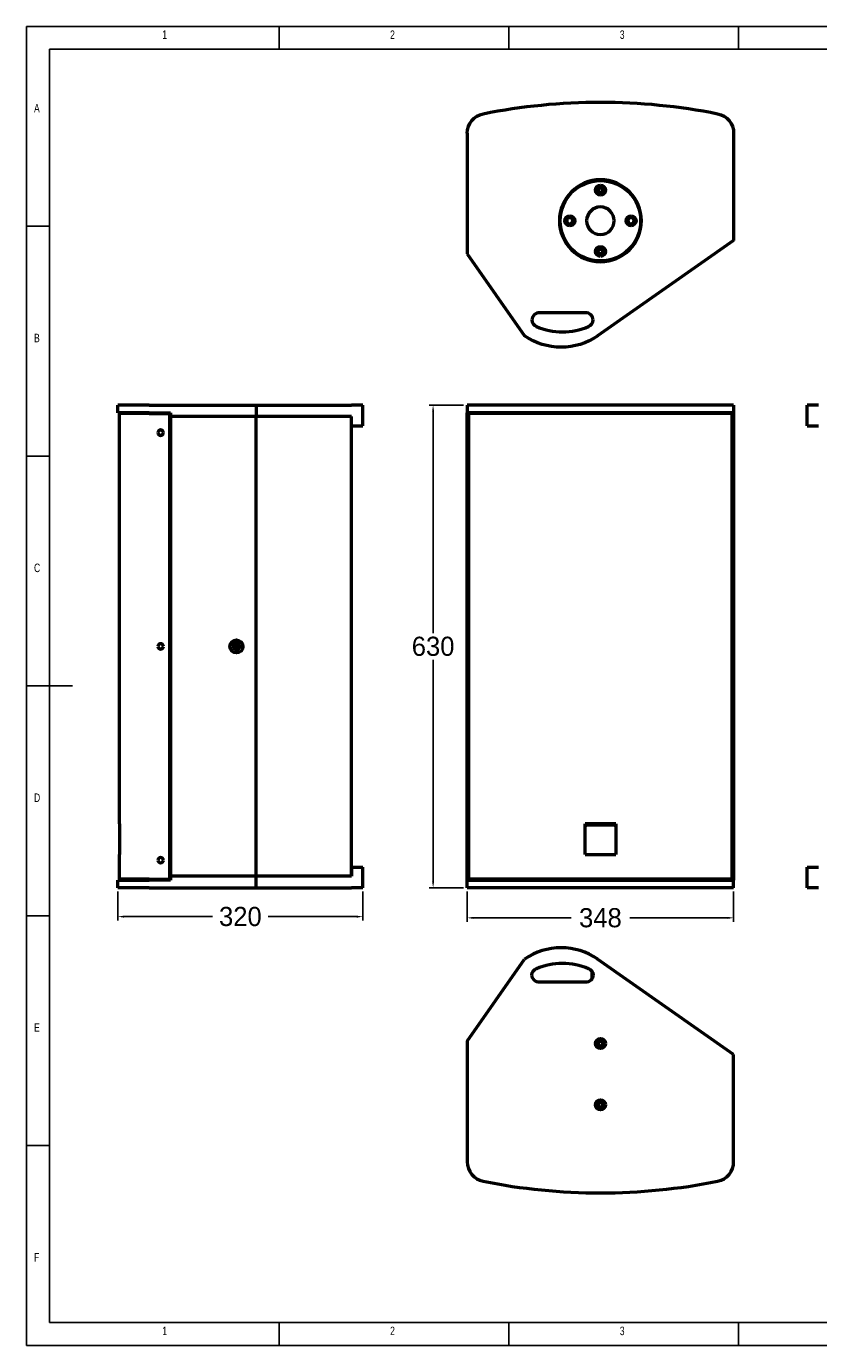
# Model space of a CAD drawing. Header units: inches. Extents: x 5825 to 8285, y 761 to 2483.
# Tile 1 of 3: x 5825 to 6859, y 761 to 2483. Entities that reach past the tile are written whole.
import ezdxf

# ---------------------------------------------------------------- set-up
doc = ezdxf.new("R2010")
doc.units = ezdxf.units.IN
doc.header["$MEASUREMENT"] = 0
doc.layers.add('MD_Visible', color=7, linetype='Continuous', lineweight=50)
doc.styles.add('SLDTEXTSTYLE0', font='TXT', dxfattribs={"width": 0.75})
doc.dimstyles.get("Standard").update_dxf_attribs({"dimtxt": 25, "dimasz": 8, "dimexe": 5, "dimexo": 5, "dimgap": 5, "dimtad": 0, "dimtih": 1, "dimtoh": 1, "dimdec": 0, "dimzin": 0, "dimdsep": 46, "dimtxsty": 'Standard', "dimcen": 5, "dimadec": 0, "dimazin": 0, "dimtfac": 1, "dimtdec": 0, "dimtofl": 0, "dimtmove": 0, "dimatfit": 3, "dimfxl": 0, "dimtolj": 1, "dimtzin": 0, "dimarcsym": 0})

# ---------------------------------------------------------------- blocks, each defined once
blk = doc.blocks.new('1111')
at = {"color": 7, "linetype": 'Continuous'}
for p, q in [((2115.4, 777.9), (2115.4, -657.1)), ((4165.4, 777.9), (2115.4, 777.9)), ((2390.4, 752.9), (2390.4, 777.9)), ((2640.4, 777.9), (2640.4, 752.9)), ((2890.4, 752.9), (2890.4, 777.9)), ((2140.4, 752.9), (2140.4, -632.1)), ((4140.4, 752.9), (2140.4, 752.9)), ((2140.4, 560.4), (2115.4, 560.4)), ((2115.4, 310.4), (2140.4, 310.4)), ((2115.4, 60.4), (2165.4, 60.4)), ((2115.4, -189.6), (2140.4, -189.6)), ((2140.4, -439.6), (2115.4, -439.6)), ((2140.4, -632.1), (3229.4, -632.1)), ((2390.4, -657.1), (2390.4, -632.1)), ((2640.4, -632.1), (2640.4, -657.1)), ((2890.4, -657.1), (2890.4, -632.1)), ((2115.4, -657.1), (4165.4, -657.1))]:
    blk.add_line(p, q, dxfattribs=at)
at = {"color": 7, "char_height": 9.26, "attachment_point": 1, "style": 'SLDTEXTSTYLE0'}
for s, insert in [('1', (2263.3, 773.5)), ('2', (2511.2, 773.5)), ('3', (2761.2, 773.5)), ('A', (2123.7, 693.5)), ('B', (2123.7, 443.5)), ('C', (2123.7, 193.5)), ('D', (2123.7, -56.5)), ('E', (2123.7, -306.5)), ('F', (2123.7, -556.5)), ('1', (2263.3, -636.5)), ('2', (2511.2, -636.5)), ('3', (2761.2, -636.5))]:
    blk.add_mtext(s, dxfattribs=dict(at, insert=insert))
blk = doc.blocks.new('*D43')
at = {"color": 0, "lineweight": -2}
for p, q in [((6400.2, 1353.8), (6400.2, 1314.5)), ((6748.2, 1353.8), (6748.2, 1314.5)), ((6408.2, 1319.5), (6535.9, 1319.5)), ((6740.2, 1319.5), (6612.5, 1319.5))]:
    blk.add_line(p, q, dxfattribs=at)
at = {"color": 0}
for points in [[(6408.2, 1320.8), (6408.2, 1318.1), (6400.2, 1319.5)], [(6740.2, 1320.8), (6740.2, 1318.1), (6748.2, 1319.5)]]:
    blk.add_solid(points, dxfattribs=at)
at = {"layer": 'Defpoints', "color": 0}
for p in [(6400.2, 1358.8), (6748.2, 1358.8), (6748.2, 1319.5)]:
    blk.add_point(p, dxfattribs=at)
at = {"color": 0, "insert": (6574.2, 1319.5), "char_height": 25, "attachment_point": 5}
blk.add_mtext('\\A1;348', dxfattribs=at)
blk = doc.blocks.new('*D44')
at = {"color": 0, "lineweight": -2}
for p, q in [((6395.2, 1988.8), (6350.7, 1988.8)), ((6355.7, 1980.8), (6355.7, 1691.3)), ((6355.7, 1366.8), (6355.7, 1656.3)), ((6395.2, 1358.8), (6350.7, 1358.8))]:
    blk.add_line(p, q, dxfattribs=at)
at = {"color": 0}
for points in [[(6354.4, 1980.8), (6357, 1980.8), (6355.7, 1988.8)], [(6354.4, 1366.8), (6357, 1366.8), (6355.7, 1358.8)]]:
    blk.add_solid(points, dxfattribs=at)
at = {"layer": 'Defpoints', "color": 0}
for p in [(6355.7, 1988.8), (6400.2, 1988.8), (6400.2, 1358.8)]:
    blk.add_point(p, dxfattribs=at)
at = {"color": 0, "insert": (6355.7, 1673.8), "char_height": 25, "attachment_point": 5}
blk.add_mtext('\\A1;630', dxfattribs=at)
blk = doc.blocks.new('*D45')
at = {"color": 0, "lineweight": -2}
for p, q in [((5944, 1353.8), (5944, 1316.1)), ((6264, 1353.8), (6264, 1316.1)), ((5952, 1321.1), (6067.8, 1321.1)), ((6256, 1321.1), (6140.3, 1321.1))]:
    blk.add_line(p, q, dxfattribs=at)
at = {"color": 0}
for points in [[(5952, 1322.4), (5952, 1319.7), (5944, 1321.1)], [(6256, 1322.4), (6256, 1319.7), (6264, 1321.1)]]:
    blk.add_solid(points, dxfattribs=at)
at = {"layer": 'Defpoints', "color": 0}
for p in [(5944, 1358.8), (6264, 1358.8), (6264, 1321.1)]:
    blk.add_point(p, dxfattribs=at)
at = {"color": 0, "insert": (6104, 1321.1), "char_height": 25, "attachment_point": 5}
blk.add_mtext('\\A1;320', dxfattribs=at)

msp = doc.modelspace()

# ---------------------------------------------------------------- linework, layer by layer
at = {"layer": 'MD_Visible', "extrusion": (0, 2.96849e-13, -1)}
for p, q in [((6400.2, 2343.6), (6400.2, 2186.4)), ((6748.2, 2343.6), (6748.2, 2203.7)), ((6748.2, 2203.7), (6570.6, 2079.3)), ((6400.2, 2186.4), (6475.2, 2079.3)), ((6554.7, 2109.4), (6494.7, 2109.4))]:
    msp.add_line(p, q, dxfattribs=at)
at = {"layer": 'MD_Visible', "extrusion": (0, 1, 0)}
for p, q in [((5944, 1978.8), (5944, 1988.8)), ((5959.2, 1988.8), (5944, 1988.8)), ((5984.7, 1988.8), (5959.2, 1988.8)), ((5984.7, 1988.8), (6124.6, 1988.8)), ((6124.6, 1988.8), (6124.6, 1973.8)), ((6124.6, 1988.8), (6249, 1988.8)), ((6264, 1988.8), (6249, 1988.8)), ((6264, 1961.8), (6264, 1988.8)), ((6400.2, 1988.8), (6400.2, 1978.8)), ((6421.1, 1988.8), (6400.2, 1988.8)), ((6727.3, 1988.8), (6421.1, 1988.8)), ((6748.2, 1988.8), (6727.3, 1988.8)), ((6748.2, 1988.8), (6748.2, 1978.8)), ((6844.1, 1961.8), (6844.1, 1988.8)), ((6859.2, 1988.8), (6844.1, 1988.8)), ((5959.2, 1978.8), (5944, 1978.8)), ((5946, 1442.1), (5946, 1977.8)), ((5961.2, 1977.8), (5946, 1977.8)), ((5948, 1977.8), (5948, 1978.8)), ((5984.7, 1978.8), (5959.2, 1978.8)), ((5984.7, 1977.8), (5961.2, 1977.8)), ((5984.7, 1978.8), (6012.9, 1978.8)), ((5984.7, 1977.8), (6011.9, 1977.8)), ((6011.9, 1369.8), (6011.9, 1977.8)), ((6011.9, 1973.8), (6012.9, 1973.8)), ((6012.9, 1973.8), (6011.9, 1973.8)), ((6012.9, 1978.8), (6012.9, 1973.8)), ((6012.9, 1973.8), (6012.9, 1373.8)), ((6124.6, 1973.8), (6012.9, 1973.8)), ((6124.6, 1973.8), (6012.9, 1973.8)), ((6124.6, 1373.8), (6124.6, 1973.8)), ((6124.6, 1373.8), (6124.6, 1973.8)), ((6249, 1973.8), (6124.6, 1973.8)), ((6249, 1973.8), (6124.6, 1973.8)), ((6249, 1373.8), (6249, 1973.8)), ((6249, 1961.8), (6249, 1973.8)), ((6400.2, 1973.8), (6400.2, 1978.8)), ((6421.1, 1978.8), (6400.2, 1978.8)), ((6402.2, 1973.8), (6400.2, 1973.8)), ((6400.2, 1973.8), (6402.2, 1973.8)), ((6400.2, 1373.8), (6400.2, 1973.8)), ((6402.2, 1369.8), (6402.2, 1977.8)), ((6421.5, 1977.8), (6402.2, 1977.8)), ((6404.2, 1978.8), (6404.2, 1977.8)), ((6727.3, 1978.8), (6421.1, 1978.8)), ((6726.9, 1977.8), (6421.5, 1977.8)), ((6746.2, 1977.8), (6726.9, 1977.8)), ((6748.2, 1978.8), (6727.3, 1978.8)), ((6744.2, 1978.8), (6744.2, 1977.8)), ((6746.2, 1369.8), (6746.2, 1977.8)), ((6748.2, 1973.8), (6746.2, 1973.8)), ((6746.2, 1973.8), (6748.2, 1973.8)), ((6748.2, 1978.8), (6748.2, 1973.8)), ((6748.2, 1973.8), (6748.2, 1373.8)), ((6249, 1385.8), (6249, 1961.8)), ((6249, 1961.8), (6264, 1961.8)), ((6844.1, 1961.8), (6859.2, 1961.8)), ((5946.3, 1442.1), (5946, 1442.1)), ((5946.3, 1442.1), (5946.3, 1402.1)), ((6554.2, 1402.1), (6554.2, 1442.1)), ((6554.2, 1402.1), (6554.2, 1442.1)), ((6594.3, 1442.1), (6554.2, 1442.1)), ((6574.2, 1440.3), (6556.2, 1440.3)), ((6570.6, 1440.3), (6570.6, 1442.1)), ((6592.2, 1440.3), (6574.2, 1440.3)), ((6594.2, 1442.1), (6594.2, 1402.1)), ((6594.3, 1442.1), (6594.3, 1402.1)), ((5946, 1369.8), (5946, 1402.1)), ((5946, 1402.1), (5946.3, 1402.1)), ((6554.2, 1402.1), (6594.3, 1402.1)), ((6249, 1385.8), (6249, 1373.8)), ((6249, 1385.8), (6264, 1385.8)), ((6264, 1358.8), (6264, 1385.8)), ((6844.1, 1358.8), (6844.1, 1385.8)), ((6844.1, 1385.8), (6859.2, 1385.8)), ((5944, 1358.8), (5944, 1368.8)), ((5944, 1368.8), (5959.2, 1368.8)), ((5961.2, 1369.8), (5946, 1369.8)), ((5948, 1368.8), (5948, 1369.8)), ((5959.2, 1368.8), (5984.7, 1368.8)), ((5984.7, 1369.8), (5961.2, 1369.8)), ((5984.7, 1369.8), (6011.9, 1369.8)), ((6012.9, 1368.8), (5984.7, 1368.8)), ((6012.9, 1373.8), (6011.9, 1373.8)), ((6011.9, 1373.8), (6012.9, 1373.8)), ((6124.6, 1373.8), (6012.9, 1373.8)), ((6124.6, 1373.8), (6012.9, 1373.8)), ((6012.9, 1373.8), (6012.9, 1368.8)), ((6249, 1373.8), (6124.6, 1373.8)), ((6249, 1373.8), (6124.6, 1373.8)), ((6124.6, 1358.8), (6124.6, 1373.8)), ((6400.2, 1368.8), (6400.2, 1373.8)), ((6400.2, 1373.8), (6402.2, 1373.8)), ((6402.2, 1373.8), (6400.2, 1373.8)), ((6400.2, 1358.8), (6400.2, 1368.8)), ((6400.2, 1368.8), (6421.1, 1368.8)), ((6421.5, 1369.8), (6402.2, 1369.8)), ((6404.2, 1368.8), (6404.2, 1369.8)), ((6421.1, 1368.8), (6727.3, 1368.8)), ((6726.9, 1369.8), (6421.5, 1369.8)), ((6746.2, 1369.8), (6726.9, 1369.8)), ((6727.3, 1368.8), (6748.2, 1368.8)), ((6744.2, 1368.8), (6744.2, 1369.8)), ((6746.2, 1373.8), (6748.2, 1373.8)), ((6748.2, 1373.8), (6746.2, 1373.8)), ((6748.2, 1373.8), (6748.2, 1368.8)), ((6748.2, 1358.8), (6748.2, 1368.8)), ((5959.2, 1358.8), (5944, 1358.8)), ((5984.7, 1358.8), (5959.2, 1358.8)), ((5984.7, 1358.8), (6124.6, 1358.8)), ((6124.6, 1358.8), (6249, 1358.8)), ((6264, 1358.8), (6249, 1358.8)), ((6421.1, 1358.8), (6400.2, 1358.8)), ((6727.3, 1358.8), (6421.1, 1358.8)), ((6748.2, 1358.8), (6727.3, 1358.8)), ((6859.2, 1358.8), (6844.1, 1358.8))]:
    msp.add_line(p, q, dxfattribs=at)
at = {"layer": 'MD_Visible'}
for p, q in [((6400.2, 1158.4), (6475.2, 1265.4)), ((6748.2, 1141.1), (6570.6, 1265.4)), ((6562.9, 1250), (6562.9, 1239.7)), ((6554.7, 1235.4), (6494.7, 1235.4)), ((6400.2, 1158.4), (6400.2, 1001.1)), ((6748.2, 1001.1), (6748.2, 1141.1))]:
    msp.add_line(p, q, dxfattribs=at)
at = {"layer": 'MD_Visible', "extrusion": (0, 2.96849e-13, -1)}
for centre, radius in [((-6574.2, 2229.4), 53.5), ((-6574.2, 2269.4), 3)]:
    msp.add_circle(centre, radius, dxfattribs=at)
at = {"layer": 'MD_Visible'}
for centre, radius in [((6574.2, 2269.4), 3), ((6574.2, 2189.4), 3), ((6098.9, 1673.8), 8.5), ((6574.2, 1155.4), 6.5), ((6574.2, 1075.4), 6.5)]:
    msp.add_circle(centre, radius, dxfattribs=at)
at = {"layer": 'MD_Visible', "extrusion": (-1.56841e-16, 0, -1)}
msp.add_circle((-6098.9, 1673.8), 4.5, dxfattribs=at)
at = {"layer": 'MD_Visible', "extrusion": (0, 0, -1)}
for centre, radius in [((-6574.2, 1155.4), 3.5), ((-6574.2, 1155.4), 3), ((-6574.2, 1075.4), 3.5), ((-6574.2, 1075.4), 3)]:
    msp.add_circle(centre, radius, dxfattribs=at)
at = {"layer": 'MD_Visible', "extrusion": (0, 2.96849e-13, -1)}
for centre, radius, start, end in [((-6574.2, 1604.3), 780, 78.6801, 101.3199), ((-6426.2, 2343.6), 26, 0, 78.6801), ((-6722.2, 2343.6), 26, 101.3199, 180), ((-6574.2, 2229.4), 52.5, 270, 90), ((-6574.2, 2269.4), 6.5, 270, 90), ((-6574.2, 2229.4), 52.5, 90, 270), ((-6574.2, 2269.4), 6.5, 90, 270), ((-6534.2, 2229.4), 6.5, 270, 90), ((-6534.2, 2229.4), 6.5, 90, 270), ((-6614.2, 2229.4), 6.5, 270, 90), ((-6614.2, 2229.4), 6.5, 90, 270), ((-6574.2, 2189.4), 6.5, 270, 90), ((-6574.2, 2189.4), 6.5, 90, 270), ((-6522.9, 2147.6), 83.3, 235.0367, 304.9633)]:
    msp.add_arc(centre, radius, start, end, dxfattribs=at)
at = {"layer": 'MD_Visible'}
for centre, radius, start, end in [((6574.2, 2269.4), 4, 90, 270), ((6574.2, 2269.4), 4, 270, 90), ((6574.2, 2229.4), 18, 90, 270), ((6574.2, 2229.4), 18, 270, 90), ((6534.2, 2229.4), 4, 90, 270), ((6534.2, 2229.4), 4, 270, 90), ((6614.2, 2229.4), 4, 90, 270), ((6614.2, 2229.4), 4, 270, 90), ((6574.2, 2189.4), 4, 90, 270), ((6574.2, 2189.4), 4, 270, 90), ((6494.7, 2099.4), 10, 90, 176.7341), ((6554.7, 2099.4), 10, 3.2659, 90), ((6494.7, 2100.5), 10, 183.2659, 246.8686), ((6524.7, 2170.7), 86.4, 246.8686, 293.1314), ((6554.7, 2100.5), 10, 293.1314, 356.7341), ((5999.9, 1952.8), 3.5, 0, 180), ((5999.9, 1952.8), 3.5, 180, 0), ((5999.9, 1673.8), 3.5, 0, 180), ((5999.9, 1673.8), 3.5, 180, 0), ((6098.9, 1673.8), 4.4, 136.9783, 316.9783), ((6098.9, 1673.8), 3.4, 136.9783, 316.9783), ((6098.9, 1673.8), 4.4, 316.9783, 136.9783), ((6098.9, 1673.8), 3.4, 316.9783, 136.9783), ((6098.9, 1673.8), 2.4, 136.9783, 316.9783), ((6098.9, 1673.8), 2.4, 316.9783, 136.9783), ((5999.9, 1394.8), 3.5, 0, 180), ((5999.9, 1394.8), 3.5, 180, 0), ((6522.9, 1197.2), 83.3, 55.0367, 124.9633), ((6426.2, 1001.1), 26, 180, 258.6801), ((6722.2, 1001.1), 26, 281.3199, 0), ((6574.2, 1740.5), 780, 258.6801, 281.3199)]:
    msp.add_arc(centre, radius, start, end, dxfattribs=at)
at = {"layer": 'MD_Visible', "extrusion": (0, 0, -1)}
for centre, radius, start, end in [((-6556.2, 1438.3), 2, 0, 90), ((-6592.2, 1438.3), 2, 90, 180), ((-6524.7, 1174), 86.4, 66.8686, 113.1314), ((-6494.7, 1244.3), 10, 3.2659, 66.8686), ((-6494.7, 1245.4), 10, 270, 356.7341), ((-6554.7, 1245.4), 10, 183.2659, 270), ((-6554.7, 1244.3), 10, 113.1314, 176.7341)]:
    msp.add_arc(centre, radius, start, end, dxfattribs=at)

# ---------------------------------------------------------------- block references
at = {"xscale": 1.2, "yscale": 1.2, "zscale": 1.2}
msp.add_blockref('1111', (3286.1, 1549.7), dxfattribs=at)

# ---------------------------------------------------------------- dimensions: what is measured, and where the dimension line sits
dim = msp.add_linear_dim(base=(6355.7, 1988.8), p1=(6400.2, 1358.8), p2=(6400.2, 1988.8), angle=90, dimstyle='Standard')
dim.commit()
dim.dimension.update_dxf_attribs({"geometry": '*D44', "text_midpoint": (6355.7, 1673.8)})
for base, p1, p2, picture, middle in [((6264, 1321.1), (5944, 1358.8), (6264, 1358.8), '*D45', (6104, 1321.1)), ((6748.2, 1319.5), (6400.2, 1358.8), (6748.2, 1358.8), '*D43', (6574.2, 1319.5))]:
    dim = msp.add_linear_dim(base=base, p1=p1, p2=p2, dimstyle='Standard')
    dim.commit()
    dim.dimension.update_dxf_attribs({"geometry": picture, "text_midpoint": middle})

doc.saveas('drawing.dxf')
